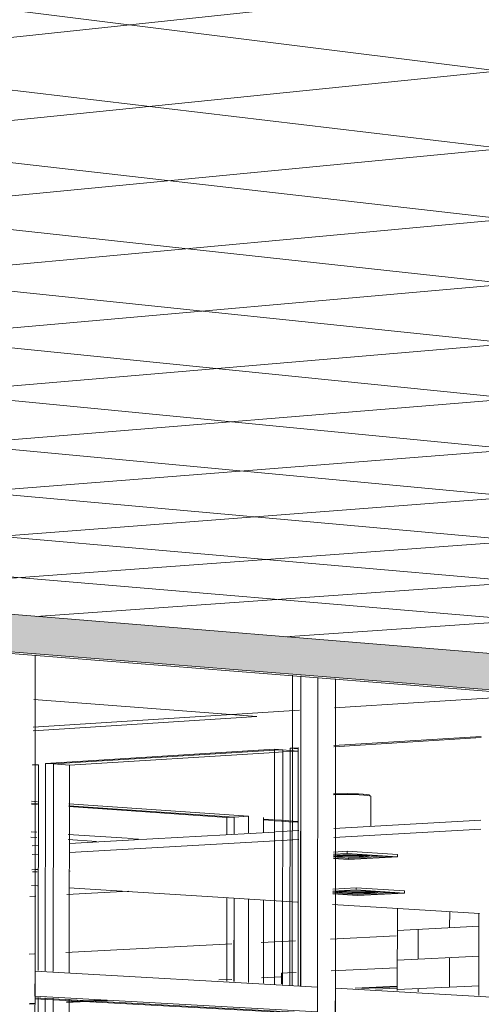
# Model space of a CAD drawing. Header units: metres. Extents: x -32 to 90, y -28 to 32.
# Tile 90 of 148: x 90.064635 to 90.06558, y 1.778833 to 1.78085. Entities that reach past the tile are written whole.
import ezdxf

# ---------------------------------------------------------------- set-up
doc = ezdxf.new("R2010")
doc.units = ezdxf.units.M
for name, color, linetype, lineweight in [('A-CLNG', 13, 'Continuous', 18), ('A-CLNG-PATT', 13, 'Continuous', 35), ('A-FLOR', 192, 'Continuous', 18), ('A-GLAZ-CURT', 52, 'Continuous', 18), ('A-GLAZ-CWMG', 51, 'Continuous', 18), ('A-WALL', 113, 'Continuous', 18), ('A-WALL-PATT', 111, 'Continuous', 35), ('E-LITE-EQPM', 33, 'Continuous', 18)]:
    doc.layers.add(name, color=color, linetype=linetype, lineweight=lineweight)

# ---------------------------------------------------------------- blocks, each defined once
blk = doc.blocks.new('FP_44-3-RESTAURANTE- ÁREA DE REFEIÇÃO AMPLIADA')
at = {"layer": 'A-WALL-PATT', "lineweight": 9}
for p, q in [((3.3133263, 1.7789893), (3.3133264, 1.7790226)), ((3.3132193, 1.7789839), (3.3133868, 1.7789923)), ((3.313262, 1.7789253), (3.313262, 1.778986)), ((3.3132193, 1.7789232), (3.3133867, 1.7789314)), ((3.3133263, 1.7788676), (3.3133263, 1.7789285)), ((3.3132192, 1.7788626), (3.3133867, 1.7788705)), ((3.3132619, 1.7788581), (3.3132619, 1.7788646))]:
    blk.add_line(p, q, dxfattribs=at)
blk = doc.blocks.new('FP_67-3-RESTAURANTE- ÁREA DE REFEIÇÃO AMPLIADA')
at = {"layer": 'A-CLNG-PATT', "lineweight": 18}
for p, q in [((3.3106124, 1.7806199), (3.3167886, 1.7812778)), ((3.3106074, 1.7804584), (3.3175154, 1.7811591)), ((3.3180239, 1.7801715), (3.3106273, 1.7810936)), ((3.3106027, 1.7803117), (3.3173167, 1.7809616)), ((3.3180247, 1.7800395), (3.3106219, 1.7809207)), ((3.3115437, 1.7802654), (3.3180199, 1.7808649)), ((3.3180254, 1.779919), (3.3106169, 1.7807628)), ((3.3105947, 1.7800553), (3.3180208, 1.780714)), ((3.318026, 1.7798085), (3.3106124, 1.7806178)), ((3.3105912, 1.7799425), (3.3180216, 1.7805752)), ((3.3180266, 1.7797068), (3.3106082, 1.7804844)), ((3.3105879, 1.7798385), (3.3180223, 1.7804471)), ((3.3170898, 1.7797073), (3.3106043, 1.7803611)), ((3.3108351, 1.779762), (3.318023, 1.7803285)), ((3.3180276, 1.7795258), (3.3106007, 1.780247)), ((3.3180281, 1.779445), (3.3105974, 1.7801409)), ((3.3119518, 1.7796704), (3.3180242, 1.7801159)), ((3.3180285, 1.7793698), (3.3105943, 1.780042)), ((3.3124801, 1.7796271), (3.3180248, 1.7800203)), ((3.3178301, 1.7793169), (3.3105914, 1.7799498)), ((3.3129899, 1.7795853), (3.3180253, 1.7799308)), ((3.3118916, 1.7797524), (3.3140335, 1.7799152)), ((3.3173491, 1.7792914), (3.3105887, 1.7798634))]:
    blk.add_line(p, q, dxfattribs=at)

msp = doc.modelspace()

# ---------------------------------------------------------------- hatches: boundary and pattern name
at = {"layer": 'A-CLNG-PATT'}
h = msp.add_hatch(color=256, dxfattribs=at)
h.paths.add_polyline_path([(90.0762221, 1.7791209), (90.0762152, 1.7792668), (90.076169, 1.7792688), (90.0761683, 1.7792696), (90.076177, 1.7792713), (90.0762167, 1.7792737), (90.0762161, 1.7792897), (90.0760226, 1.7792809), (90.0760282, 1.7791588), (90.0760849, 1.779156), (90.076085, 1.7791536), (90.0760274, 1.7791448), (90.0760294, 1.7791229), (90.0762141, 1.779121)], flags=0)
h.paths.add_polyline_path([(90.076026, 1.7791229), (90.0760232, 1.7791448), (90.0759953, 1.7791448), (90.0759973, 1.7791232), (90.0760259, 1.7791229)], flags=0)
h.paths.add_polyline_path([(90.0759939, 1.7791232), (90.0759916, 1.7791453), (90.0759636, 1.7791448), (90.0759657, 1.7791235), (90.0759938, 1.7791232)], flags=0)
h.paths.add_polyline_path([(90.0759622, 1.7791235), (90.07596, 1.7791457), (90.0759439, 1.7791448), (90.0759407, 1.7791237), (90.0759621, 1.7791235)], flags=0)
h.paths.add_polyline_path([(90.075936, 1.7791238), (90.0759399, 1.779146), (90.0758894, 1.7791471), (90.0758893, 1.7791511), (90.0759445, 1.7791599), (90.0759587, 1.7792257), (90.0759556, 1.7792779), (90.0753749, 1.7792516), (90.0753799, 1.7791294), (90.0759332, 1.7791238)], flags=0)
h.paths.add_polyline_path([(90.0753766, 1.7791294), (90.0753714, 1.7792515), (90.0753404, 1.7792501), (90.0753453, 1.7791297), (90.0753765, 1.7791294)], flags=0)
h.paths.add_polyline_path([(90.075342, 1.7791298), (90.0753369, 1.7792499), (90.075309, 1.7792487), (90.0753138, 1.7791301), (90.0753419, 1.7791298)], flags=0)
h.paths.add_polyline_path([(90.0753105, 1.7791301), (90.0753055, 1.7792485), (90.0752922, 1.7792458), (90.0752695, 1.7791494), (90.075268, 1.7791305), (90.0753104, 1.7791301)], flags=0)
h.paths.add_polyline_path([(90.0752626, 1.7791306), (90.0752809, 1.7792134), (90.0752881, 1.7792477), (90.0742851, 1.7792026), (90.0738276, 1.7792487), (90.0738313, 1.7791752), (90.0738717, 1.7791812), (90.0740043, 1.7791783), (90.0740033, 1.7791747), (90.0739431, 1.779166), (90.0738296, 1.7791659), (90.0738309, 1.779145), (90.075261, 1.7791306)], flags=0)
h.paths.add_polyline_path([(90.0738277, 1.779145), (90.0738258, 1.7791676), (90.0738143, 1.7791685), (90.0738147, 1.7791724), (90.073827, 1.7791764), (90.0738239, 1.7792491), (90.0737868, 1.7792529), (90.0737901, 1.7791454), (90.0738275, 1.779145)], flags=0)
h.paths.add_polyline_path([(90.0737869, 1.7791454), (90.0737831, 1.7792532), (90.073756, 1.779256), (90.0737594, 1.7791457), (90.0737867, 1.7791454)], flags=0)
h.paths.add_polyline_path([(90.0737562, 1.7791457), (90.0737524, 1.7792563), (90.073693, 1.779262), (90.0736828, 1.7791937), (90.0736814, 1.7791465), (90.0737561, 1.7791457)], flags=0)
h.paths.add_polyline_path([(90.073676, 1.7791466), (90.0736763, 1.7791623), (90.0736795, 1.7791959), (90.0736873, 1.7792629), (90.0733454, 1.7792974), (90.0733485, 1.7791498), (90.0736759, 1.7791466)], flags=0)
h.paths.add_polyline_path([(90.0760216, 1.7791504), (90.076025, 1.7791526), (90.0760235, 1.7791532), (90.0760224, 1.779151), (90.0760217, 1.7791505)], flags=0)
h.paths.add_polyline_path([(90.0759576, 1.7791508), (90.0759563, 1.779152), (90.0759553, 1.7791508)], flags=0)
h.paths.add_polyline_path([(90.0760271, 1.7791512), (90.0760302, 1.7791537), (90.0760271, 1.7791517), (90.0760271, 1.7791514)], flags=0)
h.paths.add_polyline_path([(90.0759423, 1.7791512), (90.0759408, 1.7791526), (90.0759415, 1.7791514)], flags=0)
h.paths.add_polyline_path([(90.0749931, 1.7791553), (90.0748575, 1.7791576), (90.0748574, 1.7791616), (90.0749257, 1.7791704), (90.0750503, 1.7791667), (90.0750492, 1.779164), (90.0749966, 1.7791559)], flags=0)
h.paths.add_polyline_path([(90.0760248, 1.7791589), (90.0760192, 1.7792808), (90.0759906, 1.7792795), (90.0759961, 1.7791593), (90.0760247, 1.7791589)], flags=0)
h.paths.add_polyline_path([(90.0759926, 1.7791593), (90.0759872, 1.7792793), (90.0759755, 1.7792777), (90.0759614, 1.7792085), (90.0759645, 1.7791597), (90.0759926, 1.7791593)], flags=0)
h.paths.add_polyline_path([(90.0759475, 1.7791595), (90.075961, 1.7791599), (90.0759581, 1.7792032), (90.0759476, 1.7791599)], flags=0)
h.paths.add_polyline_path([(90.0749255, 1.7791613), (90.0749244, 1.7791625), (90.0749193, 1.7791614)], flags=0)
h.paths.add_polyline_path([(90.0739382, 1.7791717), (90.0739526, 1.7791749), (90.0739462, 1.7791744), (90.0739462, 1.7791744), (90.0739382, 1.7791717)], flags=0)
h.paths.add_polyline_path([(90.0738735, 1.7791721), (90.0738719, 1.7791736), (90.0738719, 1.7791721)], flags=0)
h.paths.add_polyline_path([(90.0687592, 1.7792012), (90.0702179, 1.7792768), (90.0702158, 1.7793274), (90.0690687, 1.7792664), (90.062775, 1.7797824), (90.0627724, 1.7797007), (90.0682171, 1.7792687), (90.0681843, 1.7792664), (90.0680632, 1.7792086), (90.0686687, 1.7792022)], flags=0)
h.paths.add_polyline_path([(90.0742928, 1.7792027), (90.0742928, 1.7792027), (90.0746553, 1.7792157)], flags=0)
h.paths.add_polyline_path([(90.0759608, 1.7792271), (90.0759728, 1.7792787), (90.0759591, 1.7792781), (90.0759605, 1.7792345)], flags=0)
h.paths.add_polyline_path([(90.0676226, 1.7841767), (90.0676291, 1.7841745), (90.0676592, 1.784164), (90.0676152, 1.7841555), (90.0676218, 1.7841745)], flags=0)
h.paths.add_polyline_path([(90.0670461, 1.7820176), (90.0670217, 1.782024), (90.0670499, 1.7820277), (90.0670465, 1.7820187)], flags=0)
h.paths.add_polyline_path([(90.0738675, 1.7807944), (90.0738561, 1.7807979), (90.0738811, 1.7808), (90.0738689, 1.780795)], flags=0)
h.paths.add_polyline_path([(90.0806436, 1.7807081), (90.0806545, 1.7807052), (90.0806375, 1.7807061), (90.0806434, 1.780708)], flags=0)
h.paths.add_polyline_path([(90.0784705, 1.7797032), (90.0796536, 1.7797645), (90.079651, 1.7798138), (90.0796012, 1.779813), (90.0795392, 1.7798257), (90.0795389, 1.7798303), (90.0796497, 1.779837), (90.0796394, 1.7800317), (90.079549, 1.7800497), (90.0811108, 1.78014), (90.0814357, 1.780065), (90.0944181, 1.7807934), (90.0944041, 1.7809086), (90.0930034, 1.7808276), (90.0930354, 1.7808263), (90.0929389, 1.7808208), (90.0929093, 1.7809789), (90.0930028, 1.7808276), (90.091475, 1.7898605), (90.0861505, 1.7898605), (90.091501, 1.7808153), (90.0836317, 1.7803506), (90.0529891, 1.7898605), (90.0492314, 1.7898605), (90.0487053, 1.7845891), (90.0579768, 1.7830747), (90.0580085, 1.7836382), (90.0530206, 1.7845326), (90.0589096, 1.7864978), (90.0676226, 1.7841767), (90.0628847, 1.7832761), (90.0628533, 1.7822781), (90.0702076, 1.7810769), (90.0702041, 1.7814513), (90.0670461, 1.7820176), (90.0728379, 1.7827874), (90.0763095, 1.7818626), (90.0732972, 1.7815548), (90.0733183, 1.7805688), (90.0761872, 1.7801002), (90.0761767, 1.780396), (90.0761138, 1.7803916), (90.0738746, 1.780795), (90.078787, 1.7812026), (90.0806434, 1.780708), (90.0784306, 1.7805535), (90.0784695, 1.7797236)], flags=0)
h.paths.add_polyline_path([(90.0796104, 1.7798228), (90.0796083, 1.7798255), (90.0796084, 1.7798235), (90.0796104, 1.7798228)], flags=0)
h.paths.add_polyline_path([(90.0790449, 1.7799146), (90.0789694, 1.7799284), (90.0789691, 1.7799347), (90.0791778, 1.7799443), (90.0792441, 1.7799319), (90.0792444, 1.7799257), (90.0790526, 1.779915)], flags=0)
h.paths.add_polyline_path([(90.0790444, 1.7799267), (90.0790421, 1.7799296), (90.0790416, 1.7799276), (90.0790444, 1.7799267)], flags=0)
h.paths.add_polyline_path([(90.0791676, 1.7799296), (90.0791726, 1.7799326), (90.0791674, 1.7799321), (90.0791675, 1.7799298)], flags=0)
h.paths.add_polyline_path([(90.0578091, 1.7800944), (90.0578144, 1.7801891), (90.0483437, 1.7809655), (90.0483318, 1.7808462), (90.0577906, 1.7800959)], flags=0)
h.paths.add_polyline_path([(90.081795, 1.7800995), (90.0817295, 1.7801152), (90.081729, 1.7801219), (90.0819568, 1.7801345), (90.0820203, 1.7801188), (90.0820207, 1.7801121), (90.081805, 1.7801)], flags=0)
h.paths.add_polyline_path([(90.0818044, 1.780113), (90.0818022, 1.780115), (90.081803, 1.7801137), (90.0818043, 1.7801131)], flags=0)
h.paths.add_polyline_path([(90.0819464, 1.780118), (90.0819463, 1.7801207), (90.0819463, 1.7801184), (90.0819463, 1.7801181)], flags=0)
h.paths.add_polyline_path([(90.0830324, 1.780169), (90.0829722, 1.7801871), (90.0829719, 1.7801925), (90.0832099, 1.780206), (90.0832689, 1.7801892), (90.0832694, 1.7801824), (90.0830435, 1.7801697)], flags=0)
h.paths.add_polyline_path([(90.0830466, 1.7801832), (90.0830443, 1.7801847), (90.0830463, 1.7801834), (90.0830466, 1.7801832)], flags=0)
h.paths.add_polyline_path([(90.0831943, 1.7801884), (90.0831958, 1.7801911), (90.0831942, 1.7801901), (90.0831943, 1.7801885)], flags=0)
h.paths.add_polyline_path([(90.0843319, 1.7802421), (90.0842778, 1.780261), (90.0842774, 1.7802666), (90.0845276, 1.7802808), (90.0845804, 1.7802631), (90.0845809, 1.7802561), (90.0843442, 1.7802428)], flags=0)
h.paths.add_polyline_path([(90.0845052, 1.7802624), (90.0845073, 1.7802658), (90.084505, 1.7802641), (90.0845052, 1.7802625)], flags=0)
h.paths.add_polyline_path([(90.0793279, 1.7802769), (90.0792436, 1.7802968), (90.0792433, 1.7803019), (90.0794724, 1.7803164), (90.0795557, 1.7802984), (90.079556, 1.7802913), (90.0793369, 1.7802775)], flags=0)
h.paths.add_polyline_path([(90.0793284, 1.7802921), (90.0793281, 1.780295), (90.0793249, 1.7802933), (90.0793284, 1.7802921)], flags=0)
h.paths.add_polyline_path([(90.0856983, 1.780319), (90.0856509, 1.7803388), (90.0856505, 1.7803445), (90.0859138, 1.7803594), (90.0859598, 1.7803391), (90.0859603, 1.7803337), (90.0857118, 1.7803197)], flags=0)
h.paths.add_polyline_path([(90.0858839, 1.7803402), (90.0858877, 1.7803437), (90.0858836, 1.7803433), (90.0858838, 1.7803403)], flags=0)
h.paths.add_polyline_path([(90.0761229, 1.780389), (90.0761138, 1.7803916), (90.0761298, 1.7803894)], flags=0)
h.paths.add_polyline_path([(90.08117, 1.7803926), (90.0810937, 1.780414), (90.0810934, 1.7804192), (90.0813406, 1.7804349), (90.0814157, 1.780414), (90.081416, 1.7804081), (90.0811807, 1.7803933)], flags=0)
h.paths.add_polyline_path([(90.0871368, 1.7803999), (90.087097, 1.7804207), (90.0870965, 1.7804266), (90.0873746, 1.780442), (90.0874122, 1.7804228), (90.0874129, 1.7804154), (90.0871516, 1.7804007)], flags=0)
h.paths.add_polyline_path([(90.0811779, 1.7804088), (90.0811757, 1.7804119), (90.0811758, 1.7804098), (90.0811779, 1.7804088)], flags=0)
h.paths.add_polyline_path([(90.0886533, 1.7804851), (90.088622, 1.7805071), (90.0886214, 1.7805131), (90.0889143, 1.7805297), (90.0889438, 1.7805091), (90.0889446, 1.7805015), (90.0886696, 1.7804861)], flags=0)
h.paths.add_polyline_path([(90.0902544, 1.7805752), (90.0902324, 1.7805995), (90.0902319, 1.7806045), (90.0905415, 1.780622), (90.0905613, 1.7806003), (90.0905622, 1.7805925), (90.0902723, 1.7805762)], flags=0)
h.paths.add_polyline_path([(90.0919473, 1.7806704), (90.091936, 1.7806949), (90.0919353, 1.7807012), (90.0922637, 1.7807182), (90.092273, 1.7806887), (90.091967, 1.7806715)], flags=0)
h.paths.add_polyline_path([(90.0920066, 1.7806875), (90.0920046, 1.780691), (90.0920028, 1.780689), (90.0920066, 1.7806875)], flags=0)
h.paths.add_polyline_path([(90.0922038, 1.7806987), (90.092206, 1.7807009), (90.0922036, 1.7807004), (90.0922037, 1.7806992)], flags=0)
h.paths.add_polyline_path([(90.0937401, 1.7807712), (90.0937395, 1.780792), (90.0937413, 1.7808037), (90.0940877, 1.7808228), (90.0940876, 1.7808068), (90.0940854, 1.7807906), (90.0937438, 1.7807714)], flags=0)
h.paths.add_polyline_path([(90.0938083, 1.7807893), (90.0938061, 1.7807918), (90.0938049, 1.7807909), (90.0938082, 1.7807893)], flags=0)
h.paths.add_polyline_path([(90.0940173, 1.7808011), (90.0940193, 1.7808042), (90.094017, 1.7808039), (90.0940172, 1.7808018)], flags=0)
h.paths.add_polyline_path([(90.078787, 1.7812026), (90.0787358, 1.7812033), (90.0787729, 1.7812064)], flags=0)
h.paths.add_polyline_path([(90.0748652, 1.7812214), (90.0747199, 1.7812522), (90.0747197, 1.7812615), (90.074993, 1.7812867), (90.075137, 1.7812555), (90.0751373, 1.7812462), (90.0748688, 1.7812218)], flags=0)
h.paths.add_polyline_path([(90.0748347, 1.7812488), (90.0748326, 1.7812522), (90.0748332, 1.7812507), (90.0748347, 1.7812488)], flags=0)
h.paths.add_polyline_path([(90.0737543, 1.7812822), (90.0737543, 1.7812822), (90.0742408, 1.7812822)], flags=0)
h.paths.add_polyline_path([(90.0770854, 1.7814232), (90.0769508, 1.7814572), (90.0769504, 1.7814669), (90.0772525, 1.7814947), (90.0773856, 1.7814603), (90.077386, 1.7814505), (90.0770958, 1.7814241)], flags=0)
h.paths.add_polyline_path([(90.0762871, 1.7818532), (90.0763097, 1.7818626), (90.0763231, 1.7818568), (90.0762875, 1.7818532)], flags=0)
h.paths.add_polyline_path([(90.0649699, 1.7824747), (90.064677, 1.7825281), (90.0646773, 1.7825403), (90.0649563, 1.782584), (90.0652476, 1.7825298), (90.0652474, 1.7825176), (90.0650085, 1.7824807)], flags=0)
h.paths.add_polyline_path([(90.0728379, 1.7827874), (90.0727766, 1.7827904), (90.0728042, 1.782794)], flags=0)
h.paths.add_polyline_path([(90.0672662, 1.7828298), (90.0669783, 1.7828907), (90.0669784, 1.7829037), (90.0672992, 1.7829532), (90.067583, 1.7828917), (90.0675829, 1.7828787), (90.067268, 1.78283)], flags=0)
h.paths.add_polyline_path([(90.0698977, 1.7832366), (90.0696194, 1.7833069), (90.0696194, 1.7833208), (90.0699859, 1.7833787), (90.0702223, 1.7833184), (90.0702223, 1.7833174), (90.0702625, 1.783307), (90.070262, 1.783293), (90.0699032, 1.7832375)], flags=0)

# ---------------------------------------------------------------- linework, layer by layer
at = {"layer": 'A-CLNG', "lineweight": 9}
for p, q in [((90.0690687, 1.7792664), (90.062775, 1.7797824)), ((90.0627723, 1.7796972), (90.068188, 1.7792682)), ((90.0682171, 1.7792688), (90.0627724, 1.7797007)), ((90.065278, 1.7791924), (90.0655794, 1.7792096)), ((90.0648577, 1.7791685), (90.0651567, 1.7791855)), ((90.0651589, 1.7791857), (90.0652064, 1.7791884)), ((90.0655794, 1.7791913), (90.065278, 1.7791743)), ((90.0646609, 1.7791573), (90.064673, 1.779158)), ((90.0652064, 1.7791703), (90.0647369, 1.7791438)), ((90.0647369, 1.7791617), (90.064857, 1.7791685)), ((90.064673, 1.7791402), (90.0646609, 1.7791395)), ((90.0647364, 1.7791063), (90.0647383, 1.7791056)), ((90.0646595, 1.7790761), (90.0646716, 1.7790753)), ((90.0647354, 1.7790713), (90.065204, 1.7790418)), ((90.0652754, 1.7790373), (90.0655764, 1.7790184)), ((90.0652714, 1.7789662), (90.0654057, 1.778973)), ((90.0647295, 1.778939), (90.0650692, 1.7789561)), ((90.0651297, 1.7789591), (90.0651997, 1.7789626)), ((90.0646543, 1.7789352), (90.0646655, 1.7789358)), ((90.0650425, 1.7788824), (90.0650692, 1.7788836)), ((90.0651298, 1.7788866), (90.0651699, 1.7788885))]:
    msp.add_line(p, q, dxfattribs=at)
for points in [[(90.06466, 1.7791081, 0), (90.0646679, 1.7791084, 0), (90.0646722, 1.7791085, 0)], [(90.0646708, 1.7791036, 0), (90.0646708, 1.7791036, 0), (90.064661, 1.7791041, 0)]]:
    msp.add_polyline3d(points, dxfattribs=at)
at = {"layer": 'A-FLOR', "lineweight": 9}
for p, q in [((90.0651203, 1.7794222), (90.0646638, 1.7794569)), ((90.0657023, 1.7794667), (90.0652795, 1.7794396)), ((90.065208, 1.779435), (90.0646627, 1.7794)), ((90.0646625, 1.7793929), (90.0651203, 1.7794222)), ((90.0646581, 1.7791751), (90.0646703, 1.7791743)), ((90.0646705, 1.7791849), (90.0646584, 1.7791858)), ((90.0648548, 1.7791727), (90.0647343, 1.7791807)), ((90.0648783, 1.7791711), (90.0648566, 1.7791725)), ((90.0647341, 1.7791701), (90.0647924, 1.7791662)), ((90.0646679, 1.7790543), (90.0646557, 1.7790537)), ((90.0648586, 1.7790646), (90.0647319, 1.7790578))]:
    msp.add_line(p, q, dxfattribs=at)
at = {"layer": 'A-GLAZ-CURT', "lineweight": 9}
for p, q in [((90.0651932, 1.7795065), (90.0651927, 1.7788705)), ((90.0652103, 1.7788695), (90.0652107, 1.7795051)), ((90.0655797, 1.7793812), (90.0652782, 1.7793626)), ((90.0652782, 1.7793603), (90.0655796, 1.779379)), ((90.065157, 1.7793551), (90.0646879, 1.779326)), ((90.0651566, 1.7788738), (90.065157, 1.7793551)), ((90.065157, 1.7793551), (90.0651735, 1.7793539)), ((90.0651735, 1.7793539), (90.0651731, 1.7788728)), ((90.0651887, 1.779357), (90.0651883, 1.7788719)), ((90.0652067, 1.7793581), (90.0651887, 1.779357)), ((90.0651887, 1.779357), (90.0652052, 1.7793558)), ((90.0652048, 1.778871), (90.0652052, 1.7793558)), ((90.0646611, 1.7793238), (90.0646736, 1.779323)), ((90.0646611, 1.7793222), (90.0646733, 1.7793229)), ((90.0646879, 1.779326), (90.0646875, 1.7789008)), ((90.0646879, 1.779326), (90.0647044, 1.7793249)), ((90.0646717, 1.7792438), (90.0646595, 1.7792447)), ((90.0646595, 1.7792428), (90.0646716, 1.7792419)), ((90.0650742, 1.7792162), (90.0647354, 1.7792394)), ((90.0647354, 1.7792375), (90.0650594, 1.7792153)), ((90.0650742, 1.7792162), (90.0650594, 1.7792153)), ((90.0650594, 1.7792153), (90.0650594, 1.7791811)), ((90.0650742, 1.7791819), (90.0650742, 1.7792162)), ((90.0651342, 1.7792102), (90.0651544, 1.7792088)), ((90.0651544, 1.7792106), (90.0651343, 1.779212)), ((90.0651709, 1.7792095), (90.0651563, 1.7792105)), ((90.0651563, 1.7792086), (90.0651709, 1.7792076)), ((90.0651861, 1.7792085), (90.0651709, 1.7792095)), ((90.0651709, 1.7792076), (90.0651861, 1.7792066)), ((90.065204, 1.7792072), (90.0651861, 1.7792085)), ((90.0651861, 1.7792066), (90.065204, 1.7792054)), ((90.0650593, 1.779051), (90.0650591, 1.7788801)), ((90.0650739, 1.7788792), (90.065074, 1.77905)), ((90.0655753, 1.7790185), (90.0655752, 1.7788507)), ((90.0654071, 1.7788699), (90.0653218, 1.7788658)), ((90.0646549, 1.7788329), (90.0646671, 1.7788335)), ((90.0646671, 1.7788349), (90.064655, 1.7788343)), ((90.0652102, 1.7788158), (90.0646663, 1.7788457)), ((90.0646663, 1.7788439), (90.0651927, 1.778815)), ((90.0646875, 1.778846), (90.0646869, 1.7782048)), ((90.0648003, 1.7788412), (90.0647311, 1.7788379)), ((90.0647311, 1.7788365), (90.0648145, 1.7788404))]:
    msp.add_line(p, q, dxfattribs=at)
at = {"layer": 'A-GLAZ-CWMG', "lineweight": 9}
for p, q in [((90.0646671, 1.7795482), (90.0646665, 1.7788749)), ((90.0652099, 1.7788696), (90.0652104, 1.7795052)), ((90.0652455, 1.7795023), (90.065245, 1.7788425)), ((90.0652818, 1.7794995), (90.0652813, 1.7788404)), ((90.0651731, 1.7793539), (90.065157, 1.7793529)), ((90.0651731, 1.7793539), (90.0651886, 1.7793527)), ((90.0651569, 1.7793529), (90.0647041, 1.7793249)), ((90.0651569, 1.7793484), (90.0647371, 1.7793225)), ((90.0651734, 1.7793494), (90.0651569, 1.7793484)), ((90.0651886, 1.7793504), (90.0651734, 1.7793494)), ((90.0651886, 1.7793527), (90.0652061, 1.7793514)), ((90.0652061, 1.7793514), (90.0651886, 1.7793504)), ((90.0646733, 1.779323), (90.0646729, 1.7789016)), ((90.0647041, 1.7793249), (90.0647037, 1.7788999)), ((90.0647371, 1.7793225), (90.0647041, 1.7793249)), ((90.0647371, 1.7793225), (90.0647367, 1.778898)), ((90.0646717, 1.7792438), (90.0646595, 1.7792446)), ((90.0646717, 1.7792476), (90.0646596, 1.7792484)), ((90.0650739, 1.7792161), (90.0647354, 1.7792394)), ((90.0651035, 1.7792178), (90.0647355, 1.7792432)), ((90.0651035, 1.7792178), (90.0650739, 1.7792161)), ((90.0650739, 1.7791819), (90.0650739, 1.7792149)), ((90.0651035, 1.7792178), (90.0651034, 1.7791836)), ((90.0651343, 1.7792149), (90.0651343, 1.7791854)), ((90.0650736, 1.7788792), (90.0650738, 1.7790501)), ((90.0651033, 1.7790482), (90.0651032, 1.7788775)), ((90.0651342, 1.7790462), (90.0651341, 1.7788758)), ((90.0646664, 1.7788493), (90.0646665, 1.7789004)), ((90.065245, 1.7788675), (90.0646665, 1.7789004)), ((90.0651712, 1.7788745), (90.0651713, 1.7788961)), ((90.0651832, 1.7788967), (90.0651713, 1.7788961)), ((90.0652012, 1.7788976), (90.0651832, 1.7788967)), ((90.0654071, 1.7789075), (90.0652728, 1.778901)), ((90.0646665, 1.7788749), (90.0646659, 1.7781791)), ((90.065245, 1.7788675), (90.0652449, 1.7788174)), ((90.0652812, 1.7788154), (90.0652813, 1.7788655)), ((90.0658322, 1.7788341), (90.0652813, 1.7788655)), ((90.0654071, 1.7788684), (90.0653356, 1.7788651)), ((90.065407, 1.7788655), (90.0653638, 1.7788635)), ((90.0652099, 1.7788158), (90.0646663, 1.7788457)), ((90.0652449, 1.7788174), (90.0646664, 1.7788493)), ((90.0646728, 1.7788468), (90.0646723, 1.7782053)), ((90.0647037, 1.7788451), (90.0647031, 1.7782042)), ((90.0647367, 1.7788433), (90.0647361, 1.7782032)), ((90.065245, 1.7788425), (90.0652444, 1.7781606)), ((90.0652813, 1.7788404), (90.0652807, 1.7781594))]:
    msp.add_line(p, q, dxfattribs=at)
at = {"layer": 'A-WALL', "lineweight": 9}
msp.add_line((90.0654082, 1.7790294), (90.0654081, 1.7788606), dxfattribs=at)
at = {"layer": 'E-LITE-EQPM', "lineweight": 9}
for p, q in [((90.0653289, 1.7792635), (90.0653384, 1.779263)), ((90.065352, 1.7792608), (90.065352, 1.779259)), ((90.0653538, 1.779259), (90.0653537, 1.7791971)), ((90.0652052, 1.7791405), (90.0652052, 1.7791361)), ((90.0652772, 1.779138), (90.0652851, 1.7791376)), ((90.0652772, 1.7791343), (90.0653083, 1.7791322)), ((90.0653083, 1.77913), (90.0652772, 1.779132)), ((90.0652774, 1.7791445), (90.0653054, 1.7791461)), ((90.0653054, 1.7791416), (90.0652774, 1.7791401)), ((90.0652774, 1.7791393), (90.0653056, 1.7791408)), ((90.0652851, 1.7791376), (90.065296, 1.7791373)), ((90.0653054, 1.7791461), (90.0654086, 1.7791392)), ((90.0653054, 1.7791416), (90.0653054, 1.7791461)), ((90.0654086, 1.7791347), (90.0653054, 1.7791416)), ((90.0653056, 1.7791408), (90.0653959, 1.7791348)), ((90.0653083, 1.7791322), (90.0653777, 1.779136)), ((90.0653959, 1.7791348), (90.0653083, 1.77913)), ((90.0653083, 1.77913), (90.0653083, 1.7791322)), ((90.0653085, 1.7791292), (90.0654086, 1.7791347)), ((90.0653391, 1.7791361), (90.0653505, 1.7791368)), ((90.0653505, 1.7791368), (90.0653391, 1.7791361)), ((90.0653392, 1.7791377), (90.0653457, 1.7791382)), ((90.0654086, 1.7791347), (90.0654086, 1.7791392)), ((90.0652772, 1.7791313), (90.0653085, 1.7791292)), ((90.0652759, 1.7790635), (90.0653242, 1.7790661)), ((90.0652759, 1.7790614), (90.0653267, 1.7790582)), ((90.0653266, 1.7790561), (90.0652759, 1.7790593)), ((90.0652759, 1.7790586), (90.0653268, 1.7790554)), ((90.065276, 1.7790685), (90.065324, 1.7790711)), ((90.065324, 1.7790668), (90.065276, 1.7790642)), ((90.0652822, 1.7790635), (90.0652835, 1.7790641)), ((90.0652839, 1.7790628), (90.0652822, 1.7790635)), ((90.0652839, 1.7790631), (90.0652953, 1.7790623)), ((90.0652953, 1.7790623), (90.0652839, 1.7790631)), ((90.0652884, 1.7790622), (90.0652839, 1.7790628)), ((90.0652954, 1.7790616), (90.0652884, 1.7790622)), ((90.065289, 1.7790642), (90.0652954, 1.7790637)), ((90.0652954, 1.7790637), (90.065289, 1.7790642)), ((90.0653044, 1.7790633), (90.0652954, 1.7790637)), ((90.065324, 1.7790711), (90.065423, 1.7790647)), ((90.065324, 1.7790682), (90.065324, 1.7790711)), ((90.065423, 1.7790604), (90.065324, 1.7790668)), ((90.0653242, 1.7790661), (90.0654108, 1.7790605)), ((90.0654108, 1.7790605), (90.0653266, 1.7790561)), ((90.0653267, 1.7790582), (90.0653926, 1.7790617)), ((90.0653268, 1.7790554), (90.065423, 1.7790604)), ((90.0653475, 1.7790614), (90.0653672, 1.7790625)), ((90.0653672, 1.7790625), (90.0653475, 1.7790614)), ((90.0653563, 1.7790634), (90.0653616, 1.7790637)), ((90.0653686, 1.7790629), (90.0653686, 1.7790629)), ((90.065423, 1.7790604), (90.065423, 1.7790647))]:
    msp.add_line(p, q, dxfattribs=at)
for points in [[(90.0652772, 1.7792636, 0), (90.0652839, 1.7792638, 0), (90.0652839, 1.7792638, 0)], [(90.0652772, 1.7792619, 0), (90.065283, 1.7792621, 0), (90.0652942, 1.7792624, 0), (90.0653063, 1.7792624, 0), (90.0653185, 1.7792622, 0), (90.0653185, 1.7792622, 0)], [(90.0652839, 1.7792638, 0), (90.0652947, 1.779264, 0), (90.0653063, 1.7792641, 0), (90.065318, 1.7792639, 0), (90.065318, 1.7792639, 0)], [(90.065318, 1.7792639, 0), (90.0653289, 1.7792635, 0), (90.0653289, 1.7792635, 0)], [(90.0653185, 1.7792622, 0), (90.0653298, 1.7792618, 0), (90.0653396, 1.7792613, 0)], [(90.0653384, 1.779263, 0), (90.0653456, 1.7792623, 0), (90.0653503, 1.7792616, 0), (90.065352, 1.7792608, 0), (90.065352, 1.7792608, 0)], [(90.0653396, 1.7792613, 0), (90.0653472, 1.7792606, 0), (90.065352, 1.7792598, 0), (90.0653538, 1.779259, 0), (90.0653538, 1.779259, 0)], [(90.065296, 1.7791373, 0), (90.0652851, 1.7791376, 0), (90.0652772, 1.779138, 0)], [(90.065296, 1.7791351, 0), (90.0652851, 1.7791354, 0), (90.0652772, 1.7791358, 0)], [(90.0653457, 1.7791382, 0), (90.0653392, 1.7791377, 0), (90.06533, 1.7791373, 0), (90.0653192, 1.7791371, 0), (90.0653076, 1.7791371, 0), (90.065296, 1.7791373, 0), (90.065296, 1.7791373, 0)], [(90.065296, 1.7791373, 0), (90.0653076, 1.7791371, 0), (90.0653076, 1.7791371, 0)], [(90.0653076, 1.7791349, 0), (90.065296, 1.7791351, 0), (90.065296, 1.7791351, 0)], [(90.0652966, 1.7791404, 0), (90.0653063, 1.7791404, 0), (90.0653146, 1.7791403, 0)], [(90.0653076, 1.7791371, 0), (90.0653192, 1.7791371, 0), (90.0653192, 1.7791371, 0)], [(90.06533, 1.7791351, 0), (90.0653192, 1.7791349, 0), (90.0653076, 1.7791349, 0), (90.0653076, 1.7791349, 0)], [(90.0653192, 1.7791371, 0), (90.06533, 1.7791373, 0), (90.06533, 1.7791373, 0)], [(90.06533, 1.7791373, 0), (90.0653392, 1.7791377, 0), (90.0653392, 1.7791377, 0)], [(90.0653505, 1.7791366, 0), (90.0653462, 1.779136, 0), (90.0653392, 1.7791355, 0), (90.06533, 1.7791351, 0), (90.06533, 1.7791351, 0)], [(90.0653502, 1.779138, 0), (90.0653519, 1.7791373, 0), (90.0653519, 1.7791373, 0)], [(90.0653519, 1.7791373, 0), (90.0653505, 1.7791366, 0), (90.0653505, 1.7791366, 0)], [(90.0652954, 1.7790637, 0), (90.0653044, 1.7790633, 0), (90.0653149, 1.779063, 0), (90.065326, 1.7790628, 0), (90.0653372, 1.7790628, 0), (90.0653475, 1.779063, 0), (90.0653563, 1.7790634, 0), (90.0653563, 1.7790634, 0)], [(90.0653149, 1.7790608, 0), (90.0653044, 1.7790612, 0), (90.0652954, 1.7790616, 0)], [(90.0653475, 1.779063, 0), (90.0653372, 1.7790628, 0), (90.065326, 1.7790628, 0), (90.0653149, 1.779063, 0), (90.0653044, 1.7790633, 0), (90.0653044, 1.7790633, 0)], [(90.065326, 1.7790607, 0), (90.0653149, 1.7790608, 0), (90.0653149, 1.7790608, 0)], [(90.0653372, 1.7790607, 0), (90.065326, 1.7790607, 0), (90.065326, 1.7790607, 0)], [(90.0653475, 1.7790609, 0), (90.0653372, 1.7790607, 0), (90.0653372, 1.7790607, 0)], [(90.0653616, 1.7790637, 0), (90.0653563, 1.7790634, 0), (90.0653475, 1.779063, 0)], [(90.0653631, 1.7790617, 0), (90.0653563, 1.7790612, 0), (90.0653475, 1.7790609, 0), (90.0653475, 1.7790609, 0)], [(90.0653686, 1.7790629, 0), (90.0653672, 1.7790623, 0), (90.0653631, 1.7790617, 0)]]:
    msp.add_polyline3d(points, dxfattribs=at)

# ---------------------------------------------------------------- block references
at = {"layer": 'A-CLNG'}
msp.add_blockref('FP_67-3-RESTAURANTE- ÁREA DE REFEIÇÃO AMPLIADA', (86.7521889, 0), dxfattribs=at)
at = {"layer": 'A-WALL', "lineweight": 9}
msp.add_blockref('FP_44-3-RESTAURANTE- ÁREA DE REFEIÇÃO AMPLIADA', (86.7521889, 0), dxfattribs=at)

doc.saveas('drawing.dxf')
